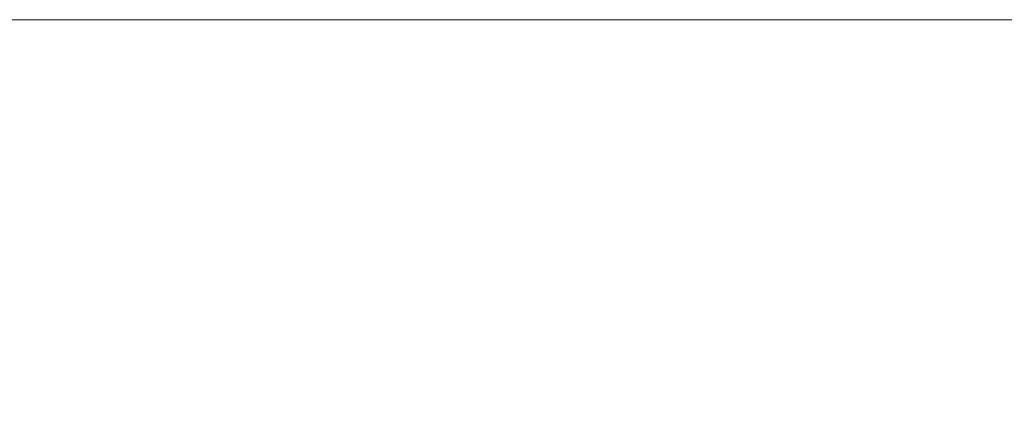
# Model space of a CAD drawing. Header units: centimetres. Extents: x -25.9 to 27.4, y -25.9 to -24.1.
# Tile 148 of 200: x 9.3801 to 9.4497, y -24.0884 to -24.06. Entities that reach past the tile are written whole.
import ezdxf

# ---------------------------------------------------------------- set-up
doc = ezdxf.new("R2010")
doc.units = ezdxf.units.CM
doc.header["$LTSCALE"] = 2.54
doc.layers.add('Lucido design-1', color=7, linetype='Continuous')

# ---------------------------------------------------------------- blocks, each defined once
blk = doc.blocks.new('Gruppo-4-1')
at = {"color": 7, "linetype": 'Continuous', "lineweight": 9}
for points, invisible_edges in [([(27.271439, -24.060047, 708.323783), (27.271439, -24.06, 708.320708), (-25.828561, -24.06, 708.320708), (-25.828561, -24.060047, 708.323783)], 8), ([(9.371439, -24.06, 708.120708), (-25.828561, -24.06, 708.320708), (27.271439, -24.06, 708.320708)], 9), ([(-25.828561, -24.060047, 708.323783), (-25.828561, -24.060114, 708.325069), (27.271439, -24.060114, 708.325069), (27.271439, -24.060047, 708.323783)], 10), ([(27.271439, -24.060261, 708.327929), (27.271439, -24.060114, 708.325069), (-25.828561, -24.060114, 708.325069), (-25.828561, -24.060261, 708.327929)], 10), ([(9.371439, -24.060093, 708.116464), (9.371439, -24.06, 708.120708), (9.380162, -24.06, 708.120518), (9.379972, -24.060095, 708.116162)], 12), ([(27.271439, -24.06, 708.320708), (9.380162, -24.06, 708.120518), (9.371439, -24.06, 708.120708)], 9), ([(9.379972, -24.060095, 708.116162), (9.38849, -24.060095, 708.115604), (9.38813, -24.060361, 708.111487), (9.379792, -24.060361, 708.112034)], 15), ([(9.380162, -24.06, 708.120518), (9.38887, -24.06, 708.119947), (9.38849, -24.060095, 708.115604), (9.379972, -24.060095, 708.116162)], 14), ([(9.38887, -24.06, 708.119947), (9.380162, -24.06, 708.120518), (27.271439, -24.06, 708.320708)], 10), ([(9.38849, -24.060095, 708.115604), (9.396975, -24.060095, 708.114675), (9.396435, -24.060361, 708.110578), (9.38813, -24.060361, 708.111487)], 15), ([(9.38887, -24.06, 708.119947), (9.397544, -24.06, 708.118997), (9.396975, -24.060095, 708.114675), (9.38849, -24.060095, 708.115604)], 14), ([(9.397544, -24.06, 708.118997), (9.38887, -24.06, 708.119947), (27.271439, -24.06, 708.320708)], 10), ([(9.396975, -24.060095, 708.114675), (9.405411, -24.060095, 708.113376), (9.404694, -24.060361, 708.109307), (9.396435, -24.060361, 708.110578)], 15), ([(9.397544, -24.06, 708.118997), (9.406168, -24.06, 708.11767), (9.405411, -24.060095, 708.113376), (9.396975, -24.060095, 708.114675)], 14), ([(27.271439, -24.06, 708.320708), (9.406168, -24.06, 708.11767), (9.397544, -24.06, 708.118997)], 9), ([(9.405411, -24.060095, 708.113376), (9.413783, -24.060095, 708.111711), (9.412888, -24.060361, 708.107677), (9.404694, -24.060361, 708.109307)], 15), ([(9.406168, -24.06, 708.11767), (9.414726, -24.06, 708.115968), (9.413783, -24.060095, 708.111711), (9.405411, -24.060095, 708.113376)], 14), ([(27.271439, -24.06, 708.320708), (9.414726, -24.06, 708.115968), (9.406168, -24.06, 708.11767)], 9), ([(9.413783, -24.060095, 708.111711), (9.422074, -24.060095, 708.109682), (9.421004, -24.060361, 708.105691), (9.412888, -24.060361, 708.107677)], 15), ([(9.414726, -24.06, 708.115968), (9.423202, -24.06, 708.113894), (9.422074, -24.060095, 708.109682), (9.413783, -24.060095, 708.111711)], 14), ([(9.423202, -24.06, 708.113894), (9.414726, -24.06, 708.115968), (27.271439, -24.06, 708.320708)], 10), ([(9.422074, -24.060095, 708.109682), (9.430269, -24.060095, 708.107294), (9.429026, -24.060361, 708.103353), (9.421004, -24.060361, 708.105691)], 15), ([(9.423202, -24.06, 708.113894), (9.43158, -24.06, 708.111452), (9.430269, -24.060095, 708.107294), (9.422074, -24.060095, 708.109682)], 14), ([(27.271439, -24.06, 708.320708), (9.43158, -24.06, 708.111452), (9.423202, -24.06, 708.113894)], 9), ([(9.430269, -24.060095, 708.107294), (9.438351, -24.060095, 708.10455), (9.436938, -24.060361, 708.100667), (9.429026, -24.060361, 708.103353)], 15), ([(9.43158, -24.06, 708.111452), (9.439843, -24.06, 708.108647), (9.438351, -24.060095, 708.10455), (9.430269, -24.060095, 708.107294)], 14), ([(9.439843, -24.06, 708.108647), (9.43158, -24.06, 708.111452), (27.271439, -24.06, 708.320708)], 10), ([(9.438351, -24.060095, 708.10455), (9.446307, -24.060095, 708.101456), (9.444725, -24.060361, 708.097638), (9.436938, -24.060361, 708.100667)], 15), ([(9.439843, -24.06, 708.108647), (9.447975, -24.06, 708.105484), (9.446307, -24.060095, 708.101456), (9.438351, -24.060095, 708.10455)], 14), ([(27.271439, -24.06, 708.320708), (9.447975, -24.06, 708.105484), (9.439843, -24.06, 708.108647)], 9), ([(9.446307, -24.060095, 708.101456), (9.45412, -24.060095, 708.098019), (9.452373, -24.060361, 708.094273), (9.444725, -24.060361, 708.097638)], 15), ([(9.447975, -24.06, 708.105484), (9.455962, -24.06, 708.10197), (9.45412, -24.060095, 708.098019), (9.446307, -24.060095, 708.101456)], 14), ([(9.455962, -24.06, 708.10197), (9.447975, -24.06, 708.105484), (27.271439, -24.06, 708.320708)], 10), ([(-25.828561, -24.060261, 708.327929), (-25.828561, -24.0604, 708.329422), (27.271439, -24.0604, 708.329422), (27.271439, -24.060261, 708.327929)], 10), ([(27.271439, -24.060647, 708.332065), (27.271439, -24.0604, 708.329422), (-25.828561, -24.0604, 708.329422), (-25.828561, -24.060647, 708.332065)], 10), ([(-25.828561, -24.060647, 708.332065), (-25.828561, -24.060876, 708.333758), (27.271439, -24.060876, 708.333758), (27.271439, -24.060647, 708.332065)], 10), ([(27.271439, -24.061205, 708.336186), (27.271439, -24.060876, 708.333758), (-25.828561, -24.060876, 708.333758), (-25.828561, -24.061205, 708.336186)], 10), ([(9.379613, -24.060798, 708.107923), (9.387771, -24.060798, 708.107389), (9.387415, -24.061404, 708.103315), (9.379434, -24.061404, 708.103838)], 15), ([(9.379792, -24.060361, 708.112034), (9.38813, -24.060361, 708.111487), (9.387771, -24.060798, 708.107389), (9.379613, -24.060798, 708.107923)], 15), ([(9.387771, -24.060798, 708.107389), (9.395898, -24.060798, 708.106499), (9.395365, -24.061404, 708.102444), (9.387415, -24.061404, 708.103315)], 15), ([(9.38813, -24.060361, 708.111487), (9.396435, -24.060361, 708.110578), (9.395898, -24.060798, 708.106499), (9.387771, -24.060798, 708.107389)], 15), ([(9.395898, -24.060798, 708.106499), (9.403979, -24.060798, 708.105255), (9.403269, -24.061404, 708.101228), (9.395365, -24.061404, 708.102444)], 15), ([(9.396435, -24.060361, 708.110578), (9.404694, -24.060361, 708.109307), (9.403979, -24.060798, 708.105255), (9.395898, -24.060798, 708.106499)], 15), ([(9.403979, -24.060798, 708.105255), (9.411998, -24.060798, 708.10366), (9.411113, -24.061404, 708.099667), (9.403269, -24.061404, 708.101228)], 15), ([(9.404694, -24.060361, 708.109307), (9.412888, -24.060361, 708.107677), (9.411998, -24.060798, 708.10366), (9.403979, -24.060798, 708.105255)], 15), ([(9.411998, -24.060798, 708.10366), (9.41994, -24.060798, 708.101716), (9.418881, -24.061404, 708.097767), (9.411113, -24.061404, 708.099667)], 15), ([(9.412888, -24.060361, 708.107677), (9.421004, -24.060361, 708.105691), (9.41994, -24.060798, 708.101716), (9.411998, -24.060798, 708.10366)], 15), ([(9.41994, -24.060798, 708.101716), (9.427789, -24.060798, 708.099429), (9.426559, -24.061404, 708.095529), (9.418881, -24.061404, 708.097767)], 15), ([(9.421004, -24.060361, 708.105691), (9.429026, -24.060361, 708.103353), (9.427789, -24.060798, 708.099429), (9.41994, -24.060798, 708.101716)], 15), ([(9.427789, -24.060798, 708.099429), (9.435531, -24.060798, 708.096801), (9.434132, -24.061404, 708.092958), (9.426559, -24.061404, 708.095529)], 15), ([(9.429026, -24.060361, 708.103353), (9.436938, -24.060361, 708.100667), (9.435531, -24.060798, 708.096801), (9.427789, -24.060798, 708.099429)], 15), ([(9.435531, -24.060798, 708.096801), (9.443151, -24.060798, 708.093837), (9.441586, -24.061404, 708.090059), (9.434132, -24.061404, 708.092958)], 15), ([(9.436938, -24.060361, 708.100667), (9.444725, -24.060361, 708.097638), (9.443151, -24.060798, 708.093837), (9.435531, -24.060798, 708.096801)], 15), ([(9.443151, -24.060798, 708.093837), (9.450634, -24.060798, 708.090544), (9.448906, -24.061404, 708.086838), (9.441586, -24.061404, 708.090059)], 15), ([(9.444725, -24.060361, 708.097638), (9.452373, -24.060361, 708.094273), (9.450634, -24.060798, 708.090544), (9.443151, -24.060798, 708.093837)], 15), ([(9.450634, -24.060798, 708.090544), (9.457967, -24.060798, 708.086928), (9.456079, -24.061404, 708.083301), (9.448906, -24.061404, 708.086838)], 15), ([(-25.828561, -24.061205, 708.336186), (-25.828561, -24.06154, 708.338069), (27.271439, -24.06154, 708.338069), (27.271439, -24.061205, 708.336186)], 10), ([(27.271439, -24.061935, 708.340283), (27.271439, -24.06154, 708.338069), (-25.828561, -24.06154, 708.338069), (-25.828561, -24.061935, 708.340283)], 10), ([(9.379434, -24.061404, 708.103838), (9.387415, -24.061404, 708.103315), (9.387061, -24.062177, 708.099273), (9.379257, -24.062177, 708.099785)], 15), ([(9.387415, -24.061404, 708.103315), (9.395365, -24.061404, 708.102444), (9.394835, -24.062177, 708.098422), (9.387061, -24.062177, 708.099273)], 15), ([(9.395365, -24.061404, 708.102444), (9.403269, -24.061404, 708.101228), (9.402564, -24.062177, 708.097232), (9.394835, -24.062177, 708.098422)], 15), ([(9.403269, -24.061404, 708.101228), (9.411113, -24.061404, 708.099667), (9.410235, -24.062177, 708.095706), (9.402564, -24.062177, 708.097232)], 15), ([(9.411113, -24.061404, 708.099667), (9.418881, -24.061404, 708.097767), (9.417831, -24.062177, 708.093848), (9.410235, -24.062177, 708.095706)], 15), ([(9.418881, -24.061404, 708.097767), (9.426559, -24.061404, 708.095529), (9.425339, -24.062177, 708.091659), (9.417831, -24.062177, 708.093848)], 15), ([(9.426559, -24.061404, 708.095529), (9.434132, -24.061404, 708.092958), (9.432745, -24.062177, 708.089145), (9.425339, -24.062177, 708.091659)], 15), ([(9.434132, -24.061404, 708.092958), (9.441586, -24.061404, 708.090059), (9.440033, -24.062177, 708.086311), (9.432745, -24.062177, 708.089145)], 15), ([(9.441586, -24.061404, 708.090059), (9.448906, -24.061404, 708.086838), (9.447192, -24.062177, 708.083161), (9.440033, -24.062177, 708.086311)], 15), ([(9.448906, -24.061404, 708.086838), (9.456079, -24.061404, 708.083301), (9.454206, -24.062177, 708.079702), (9.447192, -24.062177, 708.083161)], 15), ([(-25.828561, -24.061935, 708.340283), (-25.828561, -24.062392, 708.342348), (27.271439, -24.062392, 708.342348), (27.271439, -24.061935, 708.340283)], 10), ([(9.379257, -24.062177, 708.099785), (9.387061, -24.062177, 708.099273), (9.386711, -24.063117, 708.09527), (9.379082, -24.063117, 708.09577)], 15), ([(9.387061, -24.062177, 708.099273), (9.394835, -24.062177, 708.098422), (9.39431, -24.063117, 708.094438), (9.386711, -24.063117, 708.09527)], 15), ([(9.394835, -24.062177, 708.098422), (9.402564, -24.062177, 708.097232), (9.401867, -24.063117, 708.093275), (9.39431, -24.063117, 708.094438)], 15), ([(9.402564, -24.062177, 708.097232), (9.410235, -24.062177, 708.095706), (9.409365, -24.063117, 708.091783), (9.401867, -24.063117, 708.093275)], 15), ([(9.410235, -24.062177, 708.095706), (9.417831, -24.062177, 708.093848), (9.416791, -24.063117, 708.089966), (9.409365, -24.063117, 708.091783)], 15), ([(9.417831, -24.062177, 708.093848), (9.425339, -24.062177, 708.091659), (9.424131, -24.063117, 708.087827), (9.416791, -24.063117, 708.089966)], 15), ([(9.425339, -24.062177, 708.091659), (9.432745, -24.062177, 708.089145), (9.43137, -24.063117, 708.085369), (9.424131, -24.063117, 708.087827)], 15), ([(9.432745, -24.062177, 708.089145), (9.440033, -24.062177, 708.086311), (9.438496, -24.063117, 708.082598), (9.43137, -24.063117, 708.085369)], 15), ([(9.440033, -24.062177, 708.086311), (9.447192, -24.062177, 708.083161), (9.445493, -24.063117, 708.079519), (9.438496, -24.063117, 708.082598)], 15), ([(9.447192, -24.062177, 708.083161), (9.454206, -24.062177, 708.079702), (9.45235, -24.063117, 708.076138), (9.445493, -24.063117, 708.079519)], 15), ([(27.271439, -24.062835, 708.34435), (27.271439, -24.062392, 708.342348), (-25.828561, -24.062392, 708.342348), (-25.828561, -24.062835, 708.34435)], 10), ([(-25.828561, -24.062835, 708.34435), (-25.828561, -24.063428, 708.346585), (27.271439, -24.063428, 708.346585), (27.271439, -24.062835, 708.34435)], 10), ([(27.271439, -24.063905, 708.34838), (27.271439, -24.063428, 708.346585), (-25.828561, -24.063428, 708.346585), (-25.828561, -24.063905, 708.34838)], 10), ([(9.379082, -24.063117, 708.09577), (9.386711, -24.063117, 708.09527), (9.386364, -24.06422, 708.091312), (9.378909, -24.06422, 708.091801)], 15), ([(9.386711, -24.063117, 708.09527), (9.39431, -24.063117, 708.094438), (9.393792, -24.06422, 708.090499), (9.386364, -24.06422, 708.091312)], 15), ([(9.39431, -24.063117, 708.094438), (9.401867, -24.063117, 708.093275), (9.401177, -24.06422, 708.089362), (9.393792, -24.06422, 708.090499)], 15), ([(9.401867, -24.063117, 708.093275), (9.409365, -24.063117, 708.091783), (9.408505, -24.06422, 708.087904), (9.401177, -24.06422, 708.089362)], 15), ([(9.409365, -24.063117, 708.091783), (9.416791, -24.063117, 708.089966), (9.415763, -24.06422, 708.086129), (9.408505, -24.06422, 708.087904)], 15), ([(9.416791, -24.063117, 708.089966), (9.424131, -24.063117, 708.087827), (9.422936, -24.06422, 708.084038), (9.415763, -24.06422, 708.086129)], 15), ([(9.424131, -24.063117, 708.087827), (9.43137, -24.063117, 708.085369), (9.430011, -24.06422, 708.081636), (9.422936, -24.06422, 708.084038)], 15), ([(9.43137, -24.063117, 708.085369), (9.438496, -24.063117, 708.082598), (9.436975, -24.06422, 708.078928), (9.430011, -24.06422, 708.081636)], 15), ([(9.438496, -24.063117, 708.082598), (9.445493, -24.063117, 708.079519), (9.443814, -24.06422, 708.075919), (9.436975, -24.06422, 708.078928)], 15), ([(9.445493, -24.063117, 708.079519), (9.45235, -24.063117, 708.076138), (9.450516, -24.06422, 708.072614), (9.443814, -24.06422, 708.075919)], 15), ([(-25.828561, -24.063905, 708.34838), (-25.828561, -24.064648, 708.350773), (27.271439, -24.064648, 708.350773), (27.271439, -24.063905, 708.34838)], 10), ([(9.378909, -24.06422, 708.091801), (9.386364, -24.06422, 708.091312), (9.386023, -24.065486, 708.087407), (9.378738, -24.065486, 708.087884)], 15), ([(9.386364, -24.06422, 708.091312), (9.393792, -24.06422, 708.090499), (9.39328, -24.065486, 708.086612), (9.386023, -24.065486, 708.087407)], 15), ([(9.393792, -24.06422, 708.090499), (9.401177, -24.06422, 708.089362), (9.400496, -24.065486, 708.085501), (9.39328, -24.065486, 708.086612)], 15), ([(9.401177, -24.06422, 708.089362), (9.408505, -24.06422, 708.087904), (9.407656, -24.065486, 708.084077), (9.400496, -24.065486, 708.085501)], 15), ([(9.408505, -24.06422, 708.087904), (9.415763, -24.06422, 708.086129), (9.414748, -24.065486, 708.082341), (9.407656, -24.065486, 708.084077)], 15), ([(9.415763, -24.06422, 708.086129), (9.422936, -24.06422, 708.084038), (9.421757, -24.065486, 708.080299), (9.414748, -24.065486, 708.082341)], 15), ([(9.422936, -24.06422, 708.084038), (9.430011, -24.06422, 708.081636), (9.42867, -24.065486, 708.077952), (9.421757, -24.065486, 708.080299)], 15), ([(9.430011, -24.06422, 708.081636), (9.436975, -24.06422, 708.078928), (9.435475, -24.065486, 708.075306), (9.42867, -24.065486, 708.077952)], 15), ([(9.436975, -24.06422, 708.078928), (9.443814, -24.06422, 708.075919), (9.442157, -24.065486, 708.072365), (9.435475, -24.065486, 708.075306)], 15), ([(9.443814, -24.06422, 708.075919), (9.450516, -24.06422, 708.072614), (9.448705, -24.065486, 708.069136), (9.442157, -24.065486, 708.072365)], 15), ([(9.450516, -24.06422, 708.072614), (9.457066, -24.06422, 708.06902), (9.455106, -24.065486, 708.065625), (9.448705, -24.065486, 708.069136)], 15), ([(27.271439, -24.065143, 708.352365), (27.271439, -24.064648, 708.350773), (-25.828561, -24.064648, 708.350773), (-25.828561, -24.065143, 708.352365)], 10), ([(-25.828561, -24.065143, 708.352365), (-25.828561, -24.06605, 708.354904), (27.271439, -24.06605, 708.354904), (27.271439, -24.065143, 708.352365)], 10), ([(9.378738, -24.065486, 708.087884), (9.386023, -24.065486, 708.087407), (9.385686, -24.06691, 708.083559), (9.378569, -24.06691, 708.084026)], 15), ([(9.386023, -24.065486, 708.087407), (9.39328, -24.065486, 708.086612), (9.392776, -24.06691, 708.082783), (9.385686, -24.06691, 708.083559)], 15), ([(9.39328, -24.065486, 708.086612), (9.400496, -24.065486, 708.085501), (9.399825, -24.06691, 708.081698), (9.392776, -24.06691, 708.082783)], 15), ([(9.400496, -24.065486, 708.085501), (9.407656, -24.065486, 708.084077), (9.406821, -24.06691, 708.080306), (9.399825, -24.06691, 708.081698)], 15), ([(9.407656, -24.065486, 708.084077), (9.414748, -24.065486, 708.082341), (9.413748, -24.06691, 708.078611), (9.406821, -24.06691, 708.080306)], 15), ([(9.414748, -24.065486, 708.082341), (9.421757, -24.065486, 708.080299), (9.420596, -24.06691, 708.076615), (9.413748, -24.06691, 708.078611)], 15), ([(9.421757, -24.065486, 708.080299), (9.42867, -24.065486, 708.077952), (9.42735, -24.06691, 708.074323), (9.420596, -24.06691, 708.076615)], 15), ([(9.42867, -24.065486, 708.077952), (9.435475, -24.065486, 708.075306), (9.433997, -24.06691, 708.071738), (9.42735, -24.06691, 708.074323)], 15), ([(9.435475, -24.065486, 708.075306), (9.442157, -24.065486, 708.072365), (9.440525, -24.06691, 708.068865), (9.433997, -24.06691, 708.071738)], 15), ([(9.442157, -24.065486, 708.072365), (9.448705, -24.065486, 708.069136), (9.446922, -24.06691, 708.065711), (9.440525, -24.06691, 708.068865)], 15), ([(9.448705, -24.065486, 708.069136), (9.455106, -24.065486, 708.065625), (9.453175, -24.06691, 708.06228), (9.446922, -24.06691, 708.065711)], 15), ([(27.271439, -24.066548, 708.356299), (27.271439, -24.06605, 708.354904), (-25.828561, -24.06605, 708.354904), (-25.828561, -24.066548, 708.356299)], 10), ([(-25.828561, -24.066548, 708.356299), (-25.828561, -24.067629, 708.35897), (27.271439, -24.067629, 708.35897), (27.271439, -24.066548, 708.356299)], 10), ([(9.378569, -24.06691, 708.084026), (9.385686, -24.06691, 708.083559), (9.385355, -24.06849, 708.079777), (9.378404, -24.06849, 708.080233)], 15), ([(9.385686, -24.06691, 708.083559), (9.392776, -24.06691, 708.082783), (9.392281, -24.06849, 708.079019), (9.385355, -24.06849, 708.079777)], 15), ([(9.392776, -24.06691, 708.082783), (9.399825, -24.06691, 708.081698), (9.399166, -24.06849, 708.077959), (9.392281, -24.06849, 708.079019)], 15), ([(9.399825, -24.06691, 708.081698), (9.406821, -24.06691, 708.080306), (9.405999, -24.06849, 708.0766), (9.399166, -24.06849, 708.077959)], 15), ([(9.406821, -24.06691, 708.080306), (9.413748, -24.06691, 708.078611), (9.412766, -24.06849, 708.074944), (9.405999, -24.06849, 708.0766)], 15), ([(9.413748, -24.06691, 708.078611), (9.420596, -24.06691, 708.076615), (9.419454, -24.06849, 708.072994), (9.412766, -24.06849, 708.074944)], 15), ([(9.420596, -24.06691, 708.076615), (9.42735, -24.06691, 708.074323), (9.426051, -24.06849, 708.070755), (9.419454, -24.06849, 708.072994)], 15), ([(9.42735, -24.06691, 708.074323), (9.433997, -24.06691, 708.071738), (9.432544, -24.06849, 708.06823), (9.426051, -24.06849, 708.070755)], 15), ([(9.433997, -24.06691, 708.071738), (9.440525, -24.06691, 708.068865), (9.438921, -24.06849, 708.065424), (9.432544, -24.06849, 708.06823)], 15), ([(9.440525, -24.06691, 708.068865), (9.446922, -24.06691, 708.065711), (9.445169, -24.06849, 708.062343), (9.438921, -24.06849, 708.065424)], 15), ([(9.446922, -24.06691, 708.065711), (9.453175, -24.06691, 708.06228), (9.451277, -24.06849, 708.058992), (9.445169, -24.06849, 708.062343)], 15), ([(27.271439, -24.068117, 708.360173), (27.271439, -24.067629, 708.35897), (-25.828561, -24.067629, 708.35897), (-25.828561, -24.068117, 708.360173)], 10), ([(-25.828561, -24.068117, 708.360173), (-25.828561, -24.069385, 708.362963), (27.271439, -24.069385, 708.362963), (27.271439, -24.068117, 708.360173)], 10), ([(9.378404, -24.06849, 708.080233), (9.385355, -24.06849, 708.079777), (9.385031, -24.070224, 708.076066), (9.378241, -24.070224, 708.076511)], 15), ([(9.385355, -24.06849, 708.079777), (9.392281, -24.06849, 708.079019), (9.391794, -24.070224, 708.075325), (9.385031, -24.070224, 708.076066)], 15), ([(9.392281, -24.06849, 708.079019), (9.399166, -24.06849, 708.077959), (9.398519, -24.070224, 708.07429), (9.391794, -24.070224, 708.075325)], 15), ([(9.399166, -24.06849, 708.077959), (9.405999, -24.06849, 708.0766), (9.405193, -24.070224, 708.072963), (9.398519, -24.070224, 708.07429)], 15), ([(9.405999, -24.06849, 708.0766), (9.412766, -24.06849, 708.074944), (9.411802, -24.070224, 708.071346), (9.405193, -24.070224, 708.072963)], 15), ([(9.412766, -24.06849, 708.074944), (9.419454, -24.06849, 708.072994), (9.418334, -24.070224, 708.069442), (9.411802, -24.070224, 708.071346)], 15), ([(9.419454, -24.06849, 708.072994), (9.426051, -24.06849, 708.070755), (9.424777, -24.070224, 708.067254), (9.418334, -24.070224, 708.069442)], 15), ([(9.426051, -24.06849, 708.070755), (9.432544, -24.06849, 708.06823), (9.431118, -24.070224, 708.064788), (9.424777, -24.070224, 708.067254)], 15), ([(9.432544, -24.06849, 708.06823), (9.438921, -24.06849, 708.065424), (9.437346, -24.070224, 708.062048), (9.431118, -24.070224, 708.064788)], 15), ([(9.438921, -24.06849, 708.065424), (9.445169, -24.06849, 708.062343), (9.443449, -24.070224, 708.059039), (9.437346, -24.070224, 708.062048)], 15), ([(9.445169, -24.06849, 708.062343), (9.451277, -24.06849, 708.058992), (9.449414, -24.070224, 708.055766), (9.443449, -24.070224, 708.059039)], 15), ([(9.451277, -24.06849, 708.058992), (9.457233, -24.06849, 708.055378), (9.455231, -24.070224, 708.052236), (9.449414, -24.070224, 708.055766)], 15), ([(27.271439, -24.069848, 708.363983), (27.271439, -24.069385, 708.362963), (-25.828561, -24.069385, 708.362963), (-25.828561, -24.069848, 708.363983)], 10), ([(-25.828561, -24.069848, 708.363983), (-25.828561, -24.071313, 708.366876), (27.271439, -24.071313, 708.366876), (27.271439, -24.069848, 708.363983)], 10), ([(9.378241, -24.070224, 708.076511), (9.385031, -24.070224, 708.076066), (9.384713, -24.072108, 708.072432), (9.378082, -24.072108, 708.072867)], 15), ([(9.385031, -24.070224, 708.076066), (9.391794, -24.070224, 708.075325), (9.391318, -24.072108, 708.071709), (9.384713, -24.072108, 708.072432)], 15), ([(9.391794, -24.070224, 708.075325), (9.398519, -24.070224, 708.07429), (9.397886, -24.072108, 708.070698), (9.391318, -24.072108, 708.071709)], 15), ([(9.398519, -24.070224, 708.07429), (9.405193, -24.070224, 708.072963), (9.404403, -24.072108, 708.069401), (9.397886, -24.072108, 708.070698)], 15), ([(9.405193, -24.070224, 708.072963), (9.411802, -24.070224, 708.071346), (9.410858, -24.072108, 708.067822), (9.404403, -24.072108, 708.069401)], 15), ([(9.411802, -24.070224, 708.071346), (9.418334, -24.070224, 708.069442), (9.417237, -24.072108, 708.065963), (9.410858, -24.072108, 708.067822)], 15), ([(9.418334, -24.070224, 708.069442), (9.424777, -24.070224, 708.067254), (9.423529, -24.072108, 708.063827), (9.417237, -24.072108, 708.065963)], 15), ([(9.424777, -24.070224, 708.067254), (9.431118, -24.070224, 708.064788), (9.429723, -24.072108, 708.061418), (9.423529, -24.072108, 708.063827)], 15), ([(9.431118, -24.070224, 708.064788), (9.437346, -24.070224, 708.062048), (9.435805, -24.072108, 708.058742), (9.429723, -24.072108, 708.061418)], 15), ([(9.437346, -24.070224, 708.062048), (9.443449, -24.070224, 708.059039), (9.441764, -24.072108, 708.055803), (9.435805, -24.072108, 708.058742)], 15), ([(9.443449, -24.070224, 708.059039), (9.449414, -24.070224, 708.055766), (9.44759, -24.072108, 708.052607), (9.441764, -24.072108, 708.055803)], 15), ([(9.449414, -24.070224, 708.055766), (9.455231, -24.070224, 708.052236), (9.453271, -24.072108, 708.04916), (9.44759, -24.072108, 708.052607)], 15), ([(27.271439, -24.071739, 708.36772), (27.271439, -24.071313, 708.366876), (-25.828561, -24.071313, 708.366876), (-25.828561, -24.071739, 708.36772)], 10), ([(-25.828561, -24.071739, 708.36772), (-25.828561, -24.073409, 708.370702), (27.271439, -24.073409, 708.370702), (27.271439, -24.071739, 708.36772)], 10), ([(9.378082, -24.072108, 708.072867), (9.384713, -24.072108, 708.072432), (9.384402, -24.074138, 708.068881), (9.377926, -24.074138, 708.069306)], 15), ([(9.384713, -24.072108, 708.072432), (9.391318, -24.072108, 708.071709), (9.390853, -24.074138, 708.068175), (9.384402, -24.074138, 708.068881)], 15), ([(9.391318, -24.072108, 708.071709), (9.397886, -24.072108, 708.070698), (9.397267, -24.074138, 708.067188), (9.390853, -24.074138, 708.068175)], 15), ([(9.397886, -24.072108, 708.070698), (9.404403, -24.072108, 708.069401), (9.403632, -24.074138, 708.065922), (9.397267, -24.074138, 708.067188)], 15), ([(9.404403, -24.072108, 708.069401), (9.410858, -24.072108, 708.067822), (9.409935, -24.074138, 708.064379), (9.403632, -24.074138, 708.065922)], 15), ([(9.410858, -24.072108, 708.067822), (9.417237, -24.072108, 708.065963), (9.416165, -24.074138, 708.062563), (9.409935, -24.074138, 708.064379)], 15), ([(9.417237, -24.072108, 708.065963), (9.423529, -24.072108, 708.063827), (9.42231, -24.074138, 708.060477), (9.416165, -24.074138, 708.062563)], 15), ([(9.423529, -24.072108, 708.063827), (9.429723, -24.072108, 708.061418), (9.428359, -24.074138, 708.058125), (9.42231, -24.074138, 708.060477)], 15), ([(9.429723, -24.072108, 708.061418), (9.435805, -24.072108, 708.058742), (9.434298, -24.074138, 708.055512), (9.428359, -24.074138, 708.058125)], 15), ([(9.435805, -24.072108, 708.058742), (9.441764, -24.072108, 708.055803), (9.440119, -24.074138, 708.052642), (9.434298, -24.074138, 708.055512)], 15), ([(9.441764, -24.072108, 708.055803), (9.44759, -24.072108, 708.052607), (9.445808, -24.074138, 708.04952), (9.440119, -24.074138, 708.052642)], 15), ([(9.44759, -24.072108, 708.052607), (9.453271, -24.072108, 708.04916), (9.451356, -24.074138, 708.046154), (9.445808, -24.074138, 708.04952)], 15), ([(27.271439, -24.073788, 708.371378), (27.271439, -24.073409, 708.370702), (-25.828561, -24.073409, 708.370702), (-25.828561, -24.073788, 708.371378)], 10), ([(-25.828561, -24.073788, 708.371378), (-25.828561, -24.07567, 708.374433), (27.271439, -24.07567, 708.374433), (27.271439, -24.073788, 708.371378)], 10), ([(9.377926, -24.074138, 708.069306), (9.384402, -24.074138, 708.068881), (9.384099, -24.07631, 708.06542), (9.377775, -24.07631, 708.065834)], 15), ([(9.384402, -24.074138, 708.068881), (9.390853, -24.074138, 708.068175), (9.390399, -24.07631, 708.06473), (9.384099, -24.07631, 708.06542)], 15), ([(9.390853, -24.074138, 708.068175), (9.397267, -24.074138, 708.067188), (9.396663, -24.07631, 708.063766), (9.390399, -24.07631, 708.06473)], 15), ([(9.397267, -24.074138, 708.067188), (9.403632, -24.074138, 708.065922), (9.402879, -24.07631, 708.062529), (9.396663, -24.07631, 708.063766)], 15), ([(9.403632, -24.074138, 708.065922), (9.409935, -24.074138, 708.064379), (9.409036, -24.07631, 708.061023), (9.402879, -24.07631, 708.062529)], 15), ([(9.409935, -24.074138, 708.064379), (9.416165, -24.074138, 708.062563), (9.41512, -24.07631, 708.059249), (9.409036, -24.07631, 708.061023)], 15), ([(9.416165, -24.074138, 708.062563), (9.42231, -24.074138, 708.060477), (9.421122, -24.07631, 708.057212), (9.41512, -24.07631, 708.059249)], 15), ([(9.42231, -24.074138, 708.060477), (9.428359, -24.074138, 708.058125), (9.427029, -24.07631, 708.054915), (9.421122, -24.07631, 708.057212)], 15), ([(9.428359, -24.074138, 708.058125), (9.434298, -24.074138, 708.055512), (9.43283, -24.07631, 708.052362), (9.427029, -24.07631, 708.054915)], 15), ([(9.434298, -24.074138, 708.055512), (9.440119, -24.074138, 708.052642), (9.438514, -24.07631, 708.049559), (9.43283, -24.07631, 708.052362)], 15), ([(9.440119, -24.074138, 708.052642), (9.445808, -24.074138, 708.04952), (9.444071, -24.07631, 708.046511), (9.438514, -24.07631, 708.049559)], 15), ([(9.445808, -24.074138, 708.04952), (9.451356, -24.074138, 708.046154), (9.449489, -24.07631, 708.043223), (9.444071, -24.07631, 708.046511)], 15), ([(9.451356, -24.074138, 708.046154), (9.456752, -24.074138, 708.042548), (9.454759, -24.07631, 708.039702), (9.449489, -24.07631, 708.043223)], 15), ([(27.271439, -24.075989, 708.37495), (27.271439, -24.07567, 708.374433), (-25.828561, -24.07567, 708.374433), (-25.828561, -24.075989, 708.37495)], 10), ([(-25.828561, -24.075989, 708.37495), (-25.828561, -24.078092, 708.378061), (27.271439, -24.078092, 708.378061), (27.271439, -24.075989, 708.37495)], 10), ([(9.377775, -24.07631, 708.065834), (9.384099, -24.07631, 708.06542), (9.383805, -24.078621, 708.062053), (9.377627, -24.078621, 708.062457)], 15), ([(9.384099, -24.07631, 708.06542), (9.390399, -24.07631, 708.06473), (9.389958, -24.078621, 708.061379), (9.383805, -24.078621, 708.062053)], 15), ([(9.390399, -24.07631, 708.06473), (9.396663, -24.07631, 708.063766), (9.396076, -24.078621, 708.060437), (9.389958, -24.078621, 708.061379)], 15), ([(9.396663, -24.07631, 708.063766), (9.402879, -24.07631, 708.062529), (9.402148, -24.078621, 708.059229), (9.396076, -24.078621, 708.060437)], 15), ([(9.402879, -24.07631, 708.062529), (9.409036, -24.07631, 708.061023), (9.408161, -24.078621, 708.057758), (9.402148, -24.078621, 708.059229)], 15), ([(9.409036, -24.07631, 708.061023), (9.41512, -24.07631, 708.059249), (9.414104, -24.078621, 708.056026), (9.408161, -24.078621, 708.057758)], 15), ([(9.41512, -24.07631, 708.059249), (9.421122, -24.07631, 708.057212), (9.419966, -24.078621, 708.054036), (9.414104, -24.078621, 708.056026)], 15), ([(9.421122, -24.07631, 708.057212), (9.427029, -24.07631, 708.054915), (9.425735, -24.078621, 708.051792), (9.419966, -24.078621, 708.054036)], 15), ([(9.427029, -24.07631, 708.054915), (9.43283, -24.07631, 708.052362), (9.431401, -24.078621, 708.049299), (9.425735, -24.078621, 708.051792)], 15), ([(9.43283, -24.07631, 708.052362), (9.438514, -24.07631, 708.049559), (9.436953, -24.078621, 708.046561), (9.431401, -24.078621, 708.049299)], 15), ([(9.438514, -24.07631, 708.049559), (9.444071, -24.07631, 708.046511), (9.442381, -24.078621, 708.043584), (9.436953, -24.078621, 708.046561)], 15), ([(9.444071, -24.07631, 708.046511), (9.449489, -24.07631, 708.043223), (9.447673, -24.078621, 708.040372), (9.442381, -24.078621, 708.043584)], 15), ([(9.449489, -24.07631, 708.043223), (9.454759, -24.07631, 708.039702), (9.45282, -24.078621, 708.036933), (9.447673, -24.078621, 708.040372)], 15), ([(27.271439, -24.078341, 708.378431), (27.271439, -24.078092, 708.378061), (-25.828561, -24.078092, 708.378061), (-25.828561, -24.078341, 708.378431)], 10), ([(-25.828561, -24.078341, 708.378431), (-25.828561, -24.080669, 708.381581), (27.271439, -24.080669, 708.381581), (27.271439, -24.078341, 708.378431)], 10), ([(9.377627, -24.078621, 708.062457), (9.383805, -24.078621, 708.062053), (9.383519, -24.081066, 708.058785), (9.377484, -24.081066, 708.059181)], 15), ([(9.383805, -24.078621, 708.062053), (9.389958, -24.078621, 708.061379), (9.38953, -24.081066, 708.058127), (9.383519, -24.081066, 708.058785)], 15), ([(9.389958, -24.078621, 708.061379), (9.396076, -24.078621, 708.060437), (9.395507, -24.081066, 708.057207), (9.38953, -24.081066, 708.058127)], 15), ([(9.396076, -24.078621, 708.060437), (9.402148, -24.078621, 708.059229), (9.401438, -24.081066, 708.056027), (9.395507, -24.081066, 708.057207)], 15), ([(9.402148, -24.078621, 708.059229), (9.408161, -24.078621, 708.057758), (9.407312, -24.081066, 708.05459), (9.401438, -24.081066, 708.056027)], 15), ([(9.408161, -24.078621, 708.057758), (9.414104, -24.078621, 708.056026), (9.413118, -24.081066, 708.052898), (9.407312, -24.081066, 708.05459)], 15), ([(9.414104, -24.078621, 708.056026), (9.419966, -24.078621, 708.054036), (9.418844, -24.081066, 708.050954), (9.413118, -24.081066, 708.052898)], 15), ([(9.419966, -24.078621, 708.054036), (9.425735, -24.078621, 708.051792), (9.42448, -24.081066, 708.048762), (9.418844, -24.081066, 708.050954)], 15), ([(9.425735, -24.078621, 708.051792), (9.431401, -24.078621, 708.049299), (9.430015, -24.081066, 708.046327), (9.42448, -24.081066, 708.048762)], 15), ([(9.431401, -24.078621, 708.049299), (9.436953, -24.078621, 708.046561), (9.435439, -24.081066, 708.043652), (9.430015, -24.081066, 708.046327)], 15), ([(9.436953, -24.078621, 708.046561), (9.442381, -24.078621, 708.043584), (9.440741, -24.081066, 708.040743), (9.435439, -24.081066, 708.043652)], 15), ([(9.442381, -24.078621, 708.043584), (9.447673, -24.078621, 708.040372), (9.445911, -24.081066, 708.037606), (9.440741, -24.081066, 708.040743)], 15), ([(9.447673, -24.078621, 708.040372), (9.45282, -24.078621, 708.036933), (9.450939, -24.081066, 708.034247), (9.445911, -24.081066, 708.037606)], 15), ([(27.271439, -24.08084, 708.381812), (27.271439, -24.080669, 708.381581), (-25.828561, -24.080669, 708.381581), (-25.828561, -24.08084, 708.381812)], 10), ([(-25.828561, -24.08084, 708.381812), (-25.828561, -24.083398, 708.384986), (27.271439, -24.083398, 708.384986), (27.271439, -24.08084, 708.381812)], 10), ([(9.377484, -24.081066, 708.059181), (9.383519, -24.081066, 708.058785), (9.383242, -24.083641, 708.055623), (9.377346, -24.083641, 708.05601)], 15), ([(9.383519, -24.081066, 708.058785), (9.38953, -24.081066, 708.058127), (9.389116, -24.083641, 708.05498), (9.383242, -24.083641, 708.055623)], 15), ([(9.38953, -24.081066, 708.058127), (9.395507, -24.081066, 708.057207), (9.394956, -24.083641, 708.054081), (9.389116, -24.083641, 708.05498)], 15), ([(9.395507, -24.081066, 708.057207), (9.401438, -24.081066, 708.056027), (9.400751, -24.083641, 708.052929), (9.394956, -24.083641, 708.054081)], 15), ([(9.401438, -24.081066, 708.056027), (9.407312, -24.081066, 708.05459), (9.406491, -24.083641, 708.051524), (9.400751, -24.083641, 708.052929)], 15), ([(9.407312, -24.081066, 708.05459), (9.413118, -24.081066, 708.052898), (9.412163, -24.083641, 708.049871), (9.406491, -24.083641, 708.051524)], 15), ([(9.413118, -24.081066, 708.052898), (9.418844, -24.081066, 708.050954), (9.417758, -24.083641, 708.047971), (9.412163, -24.083641, 708.049871)], 15), ([(9.418844, -24.081066, 708.050954), (9.42448, -24.081066, 708.048762), (9.423266, -24.083641, 708.04583), (9.417758, -24.083641, 708.047971)], 15), ([(9.42448, -24.081066, 708.048762), (9.430015, -24.081066, 708.046327), (9.428674, -24.083641, 708.04345), (9.423266, -24.083641, 708.04583)], 15), ([(9.430015, -24.081066, 708.046327), (9.435439, -24.081066, 708.043652), (9.433973, -24.083641, 708.040837), (9.428674, -24.083641, 708.04345)], 15), ([(9.435439, -24.081066, 708.043652), (9.440741, -24.081066, 708.040743), (9.439154, -24.083641, 708.037995), (9.433973, -24.083641, 708.040837)], 15), ([(9.440741, -24.081066, 708.040743), (9.445911, -24.081066, 708.037606), (9.444205, -24.083641, 708.034929), (9.439154, -24.083641, 708.037995)], 15), ([(9.445911, -24.081066, 708.037606), (9.450939, -24.081066, 708.034247), (9.449118, -24.083641, 708.031646), (9.444205, -24.083641, 708.034929)], 15), ([(9.450939, -24.081066, 708.034247), (9.455816, -24.081066, 708.030671), (9.453883, -24.083641, 708.028153), (9.449118, -24.083641, 708.031646)], 15), ([(27.271439, -24.083481, 708.385089), (27.271439, -24.083398, 708.384986), (-25.828561, -24.083398, 708.384986), (-25.828561, -24.083481, 708.385089)], 10), ([(27.271439, -24.086261, 708.388255), (27.271439, -24.083481, 708.385089), (-25.828561, -24.083481, 708.385089), (-25.828561, -24.086261, 708.388255)], 10), ([(9.377346, -24.083641, 708.05601), (9.383242, -24.083641, 708.055623), (9.382975, -24.08634, 708.052572), (9.377212, -24.08634, 708.052949)], 15), ([(9.383242, -24.083641, 708.055623), (9.389116, -24.083641, 708.05498), (9.388716, -24.08634, 708.051943), (9.382975, -24.08634, 708.052572)], 15), ([(9.389116, -24.083641, 708.05498), (9.394956, -24.083641, 708.054081), (9.394424, -24.08634, 708.051064), (9.388716, -24.08634, 708.051943)], 15), ([(9.394956, -24.083641, 708.054081), (9.400751, -24.083641, 708.052929), (9.400088, -24.08634, 708.049938), (9.394424, -24.08634, 708.051064)], 15), ([(9.400751, -24.083641, 708.052929), (9.406491, -24.083641, 708.051524), (9.405698, -24.08634, 708.048565), (9.400088, -24.08634, 708.049938)], 15), ([(9.406491, -24.083641, 708.051524), (9.412163, -24.083641, 708.049871), (9.411242, -24.08634, 708.046949), (9.405698, -24.08634, 708.048565)], 15), ([(9.412163, -24.083641, 708.049871), (9.417758, -24.083641, 708.047971), (9.416711, -24.08634, 708.045093), (9.411242, -24.08634, 708.046949)], 15), ([(9.417758, -24.083641, 708.047971), (9.423266, -24.083641, 708.04583), (9.422093, -24.08634, 708.043), (9.416711, -24.08634, 708.045093)], 15), ([(9.423266, -24.083641, 708.04583), (9.428674, -24.083641, 708.04345), (9.427379, -24.08634, 708.040674), (9.422093, -24.08634, 708.043)], 15), ([(9.428674, -24.083641, 708.04345), (9.433973, -24.083641, 708.040837), (9.432559, -24.08634, 708.038119), (9.427379, -24.08634, 708.040674)], 15), ([(9.433973, -24.083641, 708.040837), (9.439154, -24.083641, 708.037995), (9.437622, -24.08634, 708.035342), (9.432559, -24.08634, 708.038119)], 15), ([(9.439154, -24.083641, 708.037995), (9.444205, -24.083641, 708.034929), (9.442559, -24.08634, 708.032346), (9.437622, -24.08634, 708.035342)], 15), ([(9.444205, -24.083641, 708.034929), (9.449118, -24.083641, 708.031646), (9.447361, -24.08634, 708.029137), (9.442559, -24.08634, 708.032346)], 15), ([(9.449118, -24.083641, 708.031646), (9.453883, -24.083641, 708.028153), (9.452018, -24.08634, 708.025722), (9.447361, -24.08634, 708.029137)], 15), ([(27.271439, -24.089175, 708.391305), (27.271439, -24.086273, 708.388267), (-25.828561, -24.086273, 708.388267), (-25.828561, -24.089175, 708.391305)], 10), ([(9.377212, -24.08634, 708.052949), (9.382975, -24.08634, 708.052572), (9.382718, -24.08916, 708.049635), (9.377084, -24.08916, 708.050004)], 15), ([(9.382975, -24.08634, 708.052572), (9.388716, -24.08634, 708.051943), (9.388331, -24.08916, 708.04902), (9.382718, -24.08916, 708.049635)], 15), ([(9.388716, -24.08634, 708.051943), (9.394424, -24.08634, 708.051064), (9.393912, -24.08916, 708.048161), (9.388331, -24.08916, 708.04902)], 15), ([(9.394424, -24.08634, 708.051064), (9.400088, -24.08634, 708.049938), (9.39945, -24.08916, 708.04706), (9.393912, -24.08916, 708.048161)], 15), ([(9.400088, -24.08634, 708.049938), (9.405698, -24.08634, 708.048565), (9.404935, -24.08916, 708.045718), (9.39945, -24.08916, 708.04706)], 15), ([(9.405698, -24.08634, 708.048565), (9.411242, -24.08634, 708.046949), (9.410356, -24.08916, 708.044138), (9.404935, -24.08916, 708.045718)], 15), ([(9.411242, -24.08634, 708.046949), (9.416711, -24.08634, 708.045093), (9.415702, -24.08916, 708.042323), (9.410356, -24.08916, 708.044138)], 15), ([(9.416711, -24.08634, 708.045093), (9.422093, -24.08634, 708.043), (9.420965, -24.08916, 708.040276), (9.415702, -24.08916, 708.042323)], 15), ([(9.422093, -24.08634, 708.043), (9.427379, -24.08634, 708.040674), (9.426133, -24.08916, 708.038002), (9.420965, -24.08916, 708.040276)], 15), ([(9.427379, -24.08634, 708.040674), (9.432559, -24.08634, 708.038119), (9.431198, -24.08916, 708.035505), (9.426133, -24.08916, 708.038002)], 15), ([(9.432559, -24.08634, 708.038119), (9.437622, -24.08634, 708.035342), (9.436148, -24.08916, 708.032789), (9.431198, -24.08916, 708.035505)], 15), ([(9.437622, -24.08634, 708.035342), (9.442559, -24.08634, 708.032346), (9.440975, -24.08916, 708.029859), (9.436148, -24.08916, 708.032789)], 15), ([(9.442559, -24.08634, 708.032346), (9.447361, -24.08634, 708.029137), (9.44567, -24.08916, 708.026722), (9.440975, -24.08916, 708.029859)], 15), ([(9.447361, -24.08634, 708.029137), (9.452018, -24.08634, 708.025722), (9.450224, -24.08916, 708.023383), (9.44567, -24.08916, 708.026722)], 15)]:
    blk.add_3dface(points, dxfattribs=dict(at, invisible_edges=invisible_edges))

msp = doc.modelspace()

# ---------------------------------------------------------------- block references
at = {"layer": 'Lucido design-1', "color": 7}
msp.add_blockref('Gruppo-4-1', (0, 0), dxfattribs=at)

doc.saveas('drawing.dxf')
